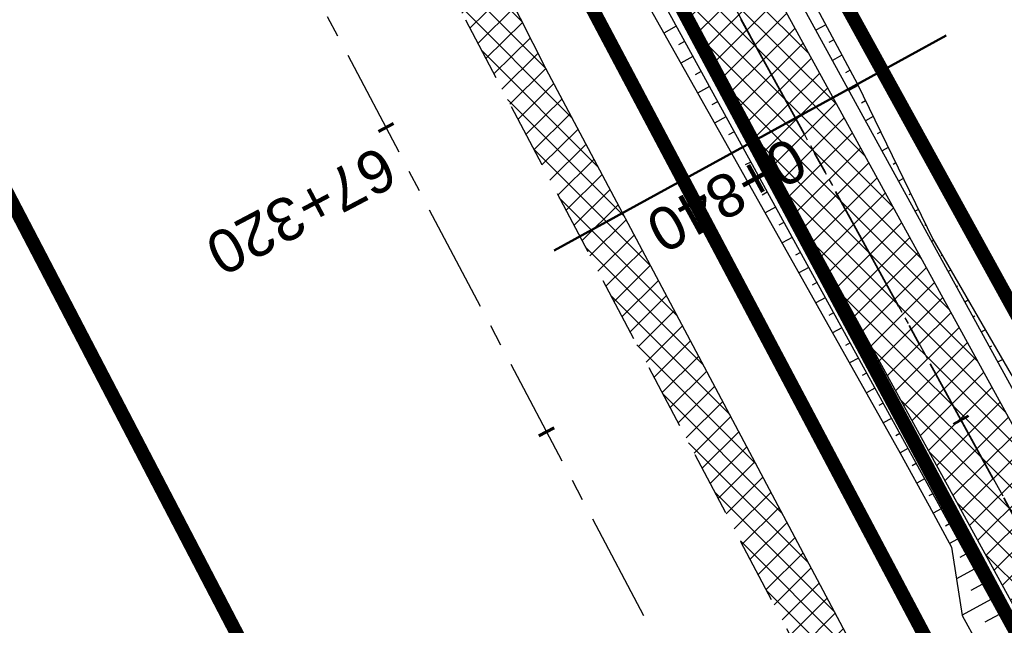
# Model space of a CAD drawing. Header units: metres. Extents: x 7529682 to 7533711, y 5721195 to 5727842.
# Tile 187 of 232: x 7530087 to 7530116, y 5727040 to 5727058. Entities that reach past the tile are written whole.
import ezdxf

# ---------------------------------------------------------------- set-up
doc = ezdxf.new("R2010")
doc.units = ezdxf.units.M
for name, pattern in [('817-dzialki-09-05-04$0$HIDDEN', [0.375, 0.25, -0.125]), ('ACAD_ISO05W100', [33, 24, -3, 0, -3, 0, -3]), ('CENTER', [50.800000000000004, 31.75, -6.35, 6.35, -6.35]), ('CENTER2', [28.575000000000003, 19.05, -3.175, 3.175, -3.175]), ('HIDDEN', [9.524999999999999, 6.35, -3.175])]:
    doc.linetypes.add(name, pattern=pattern)
for name, color, linetype in [('C-DROGI-SYTUACJA', 7, 'Continuous'), ('C-DROGI-SYTUACJA-ETYKIETY', 7, 'Continuous'), ('D-hatch-pobocza', 131, 'Continuous'), ('D-pobocza', 60, 'Continuous'), ('D-rowy', 160, 'Continuous'), ('D-skarpa', 2, 'Continuous'), ('D-skarpa-kreskowanie', 2, 'Continuous')]:
    doc.layers.add(name, color=color, linetype=linetype)
for name, color, linetype, lineweight, true_color in [('D-hatch-ciag-pieszo-rowerowy', 7, 'Continuous', 13, 0xff9f80), ('D-LR-etap-III', 7, '817-dzialki-09-05-04$0$HIDDEN', 50, 0x00008f), ('D-przekroje-pop', 7, 'Continuous', 50, 0x000099)]:
    doc.layers.add(name, color=color, linetype=linetype, lineweight=lineweight, true_color=true_color)
for name, color, linetype, lineweight in [('D-krawędzie', 3, 'Continuous', 30), ('D-obrzeża', 2, 'Continuous', 30), ('D-oś', 10, 'CENTER', 30), ('D-pas-drogowy', 7, 'ACAD_ISO05W100', 50)]:
    doc.layers.add(name, color=color, linetype=linetype, lineweight=lineweight)
doc.layers.add('poprzeczki', color=7, linetype='Continuous', true_color=0x0000c7)
doc.styles.get("Standard").update_dxf_attribs({"font": 'arial.ttf'})
pattern_1 = [(45, (0, 0), (-0.3367596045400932, 0.3367596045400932), []), (135, (0, 0), (-0.3367596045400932, -0.3367596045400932), [])]

# ---------------------------------------------------------------- blocks, each defined once
blk = doc.blocks.new('AeccTickLine')
at = {"color": 0, "linetype": 'ByBlock', "lineweight": -2}
blk.add_line((0, 1), (-3.673819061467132e-16, -1), dxfattribs=at)

msp = doc.modelspace()

# ---------------------------------------------------------------- hatches: boundary and pattern name
at = {"layer": 'D-hatch-ciag-pieszo-rowerowy'}
h = msp.add_hatch(dxfattribs=at)
h.set_pattern_fill('ANSI37', color=256, scale=0.15, style=0)
h.set_pattern_definition(pattern_1)
h.paths.add_polyline_path([(7530088.752647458, 5727093.000170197), (7530087.680093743, 5727092.356354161), (7530094.839831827, 5727079.30280542), (7530096.380116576, 5727079.093859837)])
h.paths.add_polyline_path([(7530089.894115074, 5727093.518343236), (7530089.827897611, 5727093.645604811), (7530088.754170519, 5727093.001084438), (7530088.791572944, 5727092.929201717), (7530096.380116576, 5727079.093859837), (7530097.920401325, 5727078.884914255)])
h.paths.add_polyline_path([(7530098.187554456, 5727075.798560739), (7530096.65747977, 5727075.988891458), (7530118.344271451, 5727036.449792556), (7530121.363431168, 5727030.8519834), (7530122.461322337, 5727031.449610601), (7530119.442360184, 5727037.047053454)])
h.paths.add_polyline_path([(7530099.717629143, 5727075.608230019), (7530098.187554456, 5727075.798560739), (7530119.442360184, 5727037.047053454), (7530122.461322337, 5727031.449610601), (7530123.559213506, 5727032.047237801), (7530120.540448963, 5727037.644314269)])
at = {"layer": 'D-hatch-pobocza'}
h = msp.add_hatch(dxfattribs=at)
h.set_pattern_fill('ANSI37', color=256, scale=0.15, style=0)
h.set_pattern_definition(pattern_1)
h.paths.add_polyline_path([(7530159.28, 5726948.82), (7530146.429999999, 5726973.35), (7530133.179999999, 5726997.96), (7530120.769999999, 5727021.75), (7530102.37, 5727056.4), (7530093.404664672, 5727074.093035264), (7530092.053597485, 5727072.892086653), (7530098.687472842, 5727060.36179238), (7530131.997785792, 5726997.210008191), (7530163.821737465, 5726937.096607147), (7530204.081352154, 5726861.012519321), (7530207.770984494, 5726854.046852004), (7530209.4, 5726853.58), (7530209.844131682, 5726853.621519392), (7530193.42, 5726884.56), (7530185.309999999, 5726899.91), (7530173.059999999, 5726923.22)])

# ---------------------------------------------------------------- linework, layer by layer
at = {"layer": 'C-DROGI-SYTUACJA', "color": 10, "linetype": 'CENTER2', "lineweight": 35, "ltscale": 0.2}
msp.add_lwpolyline([(7529994.784814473, 5727271.452278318), (7530014.918624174, 5727233.117987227), (7530030.611190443, 5727203.571422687), (7530048.95165067, 5727168.884096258), (7530066.58439081, 5727135.608591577), (7530088.791572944, 5727092.929201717), (7530119.442360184, 5727037.047053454), (7530133.979593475, 5727010.093640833), (7530160.01702296, 5726961.449550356), (7530183.786607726, 5726917.332915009), (7530204.666096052, 5726877.528243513), (7530227.908566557, 5726832.904262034), (7530259.102442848, 5726774.825526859, 0.06358496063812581), (7530264.988877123, 5726766.578101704), (7530268.469625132, 5726762.818326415, -0.06508397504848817), (7530272.968742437, 5726756.474687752), (7530281.4242284, 5726740.503672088, -0.06508397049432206), (7530284.141528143, 5726733.216691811), (7530284.890711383, 5726729.972348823, 0.06446268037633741), (7530289.361782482, 5726717.936811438), (7530322.483990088, 5726654.998261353), (7530339.922145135, 5726621.886334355)], format="xyb", dxfattribs=at)
at = {"layer": 'D-krawędzie', "linetype": 'HIDDEN', "ltscale": 0.3}
msp.add_lwpolyline([(7529971.475882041, 5727300.786382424), (7530006.701701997, 5727234.141132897), (7530044.198460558, 5727163.133456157), (7530082.890091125, 5727090.20043586), (7530098.687472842, 5727060.36179238), (7530131.997785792, 5726997.210008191), (7530163.821737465, 5726937.096607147), (7530204.081352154, 5726861.012519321), (7530247.819962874, 5726778.438272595), (7530252.219999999, 5726770.26), (7530259.735272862, 5726756.89951491), (7530263.781713, 5726749.286762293), (7530270.196482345, 5726737.095956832), (7530272.433334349, 5726732.818899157), (7530276.00888925, 5726725.597700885), (7530279.7, 5726718.02), (7530284.501430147, 5726708.939695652), (7530291.375516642, 5726695.939652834), (7530296.045865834, 5726687.107244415), (7530304.46414878, 5726671.186868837), (7530316.603827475, 5726648.181421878)], dxfattribs=at)
at = {"layer": 'D-LR-etap-III', "ltscale": 10, "flags": 128}
msp.add_lwpolyline([(7531750.474471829, 5723895.103125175, 0.4, 0.4, 0), (7531750.505, 5723895.13, 0.4, 0.4, 0), (7531682.71, 5724022.92, 0.4, 0.4, 0), (7531619.177023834, 5724147.203692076, 0.4, 0.4, 0), (7531592.308960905, 5724198.48863389, 0.4, 0.4, 0), (7531553.263875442, 5724272.918564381, 0.4, 0.4, 0), (7531504.019999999, 5724366.79, 0.4, 0.4, 0), (7531482.09, 5724407.62, 0.4, 0.4, 0), (7531412.350402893, 5724541.182759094, 0.4, 0.4, 0), (7531388.463669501, 5724586.929768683, 0.4, 0.4, 0), (7531345.12, 5724669.94, 0.4, 0.4, 0), (7531127.66, 5725081.67, 0.4, 0.4, 0), (7531059.253139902, 5725211.040795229, 0.4, 0.4, 0), (7531008.007244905, 5725307.953830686, 0.4, 0.4, 0), (7530964.181635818, 5725390.835555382, 0.4, 0.4, 0), (7530914.557354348, 5725484.683561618, 0.4, 0.4, 0), (7530865.243241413, 5725577.493975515, 0.4, 0.4, 0), (7530840.085257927, 5725624.058651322, 0.4, 0.4, 0), (7530802.559525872, 5725694.924584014, 0.4, 0.4, 0), (7530755.54, 5725787.51, 0.4, 0.4, 0), (7530708.717810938, 5725876.303221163, 0.4, 0.4, 0), (7530695.12, 5725902.09, 0.4, 0.4, 0), (7530642.91397006, 5726001.07839487, 0.4, 0.4, 0), (7530634.934723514, 5726016.146615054, 0.4, 0.4, 0), (7530610.820000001, 5726061.929999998, 0.4, 0.4, 0), (7530610.820000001, 5726061.929999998, 0.4, 0.4, 0), (7530607.21, 5726063.51, 0.4, 0.4, 0), (7530597.42, 5726080.68, 0.4, 0.4, 0), (7530591.16, 5726088.44, 0.4, 0.4, 0), (7530581.28, 5726107.21, 0.4, 0.4, 0), (7530571.29, 5726130.56, 0.4, 0.4, 0), (7530549.554994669, 5726171.527317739, 0.4, 0.4, 0), (7530531.014309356, 5726206.473807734, 0.4, 0.4, 0), (7530516.461208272, 5726236.016618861, 0.4, 0.4, 0), (7530500.798929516, 5726266.141265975, 0.4, 0.4, 0), (7530491.349999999, 5726283.94, 0.4, 0.4, 0), (7530482.4, 5726303.41, 0.4, 0.4, 0), (7530482.4, 5726303.41, 0.4, 0.4, 0), (7530450.41, 5726357.28, 0.4, 0.4, 0), (7530397.759396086, 5726458.499907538, 0.4, 0.4, 0), (7530334.707815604, 5726583.664702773, 0.4, 0.4, 0), (7530303.939274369, 5726645.167943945, 0.4, 0.4, 0), (7530300.509779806, 5726651.777515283, 0.4, 0.4, 0), (7530289.213532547, 5726671.966724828, 0.4, 0.4, 0), (7530281.54, 5726685.57, 0.4, 0.4, 0), (7530261.37085633, 5726724.163374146, 0.4, 0.4, 0), (7530254.03, 5726738.21, 0.4, 0.4, 0), (7530197.219999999, 5726845.06, 0.4, 0.4, 0), (7530194.71, 5726849.15, 0.4, 0.4, 0), (7530195.92, 5726850.75, 0.4, 0.4, 0), (7530170.546669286, 5726892.961489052, 0.4, 0.4, 0), (7530143.174718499, 5726945.065838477, 0.4, 0.4, 0), (7530105.059999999, 5727018.32, 0.4, 0.4, 0), (7530100.059999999, 5727027.16, 0.4, 0.4, 0), (7530062.318670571, 5727099.625398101, 0.4, 0.4, 0), (7530015.378537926, 5727189.420463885, 0.4, 0.4, 0), (7529983.207960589, 5727250.206596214, 0.4, 0.4, 0), (7529953.284293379, 5727306.74720398, 0.4, 0.4, 0), (7529900.67053443, 5727406.15903814, 0.4, 0.4, 0), (7529890.630239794, 5727425.131178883, 0.4, 0.4, 0), (7529875.155383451, 5727454.426350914, 0.4, 0.4, 0), (7529857.560096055, 5727487.787346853, 0.4, 0.4, 0), (7529835.194401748, 5727530.19312405, 0.4, 0.4, 0), (7529811.740544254, 5727574.662079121, 0.4, 0.4, 0), (7529792.101859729, 5727611.922638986, 0.4, 0.4, 0), (7529768.066117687, 5727657.469613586, 0.4, 0.4, 0), (7529755.210566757, 5727682.131373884, 0.4, 0.4, 0), (7529753.309999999, 5727681.13, 0.4, 0.4, 0), (7529739.21, 5727707.77, 0.4, 0.4, 0), (7529735.394745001, 5727711.251990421, 0.4, 0.4, 0), (7529725.42, 5727730.2, 0.4, 0.4, 0), (7529723.55, 5727729.88, 0.4, 0.4, 0), (7529695.566668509, 5727782.932080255, 0.4, 0.4, 0), (7529717.67971874, 5727794.024357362, 0.4, 0.4, 0), (7529736.274870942, 5727758.647400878, 0.4, 0.4, 0), (7529736.274870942, 5727758.647400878, 0.4, 0.4, 0), (7529744.511003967, 5727750.406106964, 0.4, 0.4, 0), (7529744.511003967, 5727750.406106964, 0.4, 0.4, 0), (7529750.282568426, 5727738.549848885, 0.4, 0.4, 0), (7529777.108510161, 5727687.569424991, 0.4, 0.4, 0), (7529796.51537536, 5727651.329932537, 0.4, 0.4, 0), (7529814.937945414, 5727616.793170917, 0.4, 0.4, 0), (7529839.006722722, 5727572.303976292, 0.4, 0.4, 0), (7529860.617626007, 5727532.509108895, 0.4, 0.4, 0), (7529882.348967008, 5727491.504261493, 0.4, 0.4, 0), (7529904.865139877, 5727449.096370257, 0.4, 0.4, 0), (7529920.747384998, 5727418.884773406, 0.4, 0.4, 0), (7529946.676504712, 5727368.547487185, 0.4, 0.4, 0), (7529972.024701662, 5727320.573310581, 0.4, 0.4, 0), (7529987.740014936, 5727290.153392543, 0.4, 0.4, 0), (7529996.497385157, 5727273.661630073, 0.4, 0.4, 0), (7530017.541471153, 5727234.202689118, 0.4, 0.4, 0), (7530033.053657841, 5727204.864166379, 0.4, 0.4, 0), (7530051.622983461, 5727170.222745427, 0.4, 0.4, 0), (7530069.276612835, 5727137.015751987, 0.4, 0.4, 0), (7530089.385386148, 5727097.533639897, 0.4, 0.4, 0), (7530109.712512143, 5727060.746615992, 0.4, 0.4, 0), (7530136.769722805, 5727011.640131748, 0.4, 0.4, 0), (7530162.446686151, 5726962.743777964, 0.4, 0.4, 0), (7530187.674104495, 5726916.992101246, 0.4, 0.4, 0), (7530207.820739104, 5726879.335323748, 0.4, 0.4, 0), (7530230.625609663, 5726834.518686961, 0.4, 0.4, 0), (7530262.288093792, 5726776.61832811, 0.4, 0.4, 0), (7530277.509672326, 5726760.213143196, 0.4, 0.4, 0), (7530286.036865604, 5726744.106684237, 0.4, 0.4, 0), (7530288.097472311, 5726735.884066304, 0.4, 0.4, 0), (7530290.393870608, 5726725.046963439, 0.4, 0.4, 0), (7530296.17664807, 5726713.582980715, 0.4, 0.4, 0), (7530302.726195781, 5726701.18226779, 0.4, 0.4, 0), (7530325.685047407, 5726657.466383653, 0.4, 0.4, 0), (7530343.243978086, 5726623.648592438, 0.4, 0.4, 0), (7530360.229820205, 5726591.746871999, 0.4, 0.4, 0), (7530383.20855044, 5726548.059469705, 0.4, 0.4, 0), (7530406.017875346, 5726503.605514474, 0.4, 0.4, 0), (7530427.464919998, 5726462.620289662, 0.4, 0.4, 0), (7530447.9278544, 5726424.388014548, 0.4, 0.4, 0), (7530471.126878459, 5726379.920667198, 0.4, 0.4, 0), (7530490.501003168, 5726343.033350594, 0.4, 0.4, 0), (7530509.499458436, 5726306.733076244, 0.4, 0.4, 0), (7530529.890269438, 5726267.244072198, 0.4, 0.4, 0), (7530543.852446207, 5726238.990319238, 0.4, 0.4, 0), (7530554.808897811, 5726218.943990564, 0.4, 0.4, 0), (7530559.027108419, 5726212.223286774, 0.4, 0.4, 0), (7530563.060988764, 5726206.409670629, 0.4, 0.4, 0), (7530566.93354971, 5726200.463543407, 0.4, 0.4, 0), (7530569.771022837, 5726194.901501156, 0.4, 0.4, 0), (7530571.47319415, 5726191.282350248, 0.4, 0.4, 0), (7530572.839142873, 5726188.024533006, 0.4, 0.4, 0), (7530575.295071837, 5726182.034664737, 0.4, 0.4, 0), (7530579.736851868, 5726173.306070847, 0.4, 0.4, 0), (7530583.3, 5726167.41, 0.4, 0.4, 0), (7530593.4, 5726163.33, 0.4, 0.4, 0), (7530598.618375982, 5726155.264489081, 0.4, 0.4, 0), (7530608.258304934, 5726140.497132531, 0.4, 0.4, 0), (7530603.269999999, 5726136.83, 0.4, 0.4, 0), (7530606.53, 5726131.84, 0.4, 0.4, 0), (7530604.239057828, 5726124.21679044, 0.4, 0.4, 0), (7530605.847136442, 5726121.630127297, 0.4, 0.4, 0), (7530608.971611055, 5726116.164124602, 0.4, 0.4, 0), (7530618.114293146, 5726097.791111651, 0.4, 0.4, 0), (7530651.213125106, 5726034.959524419, 0.4, 0.4, 0), (7530670.243741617, 5725998.61095082, 0.4, 0.4, 0), (7530698.075474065, 5725945.952624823, 0.4, 0.4, 0), (7530716.505955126, 5725911.3051464, 0.4, 0.4, 0), (7530735.223454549, 5725875.667401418, 0.4, 0.4, 0), (7530752.504235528, 5725842.154920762, 0.4, 0.4, 0), (7530778.310652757, 5725793.501254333, 0.4, 0.4, 0), (7530797.499961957, 5725756.381811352, 0.4, 0.4, 0), (7530812.518974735, 5725728.28874362, 0.4, 0.4, 0), (7530820.039295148, 5725713.160404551, 0.4, 0.4, 0), (7530822.422446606, 5725710.193574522, 0.4, 0.4, 0), (7530833.154893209, 5725688.800634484, 0.4, 0.4, 0), (7530849.629354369, 5725656.158601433, 0.4, 0.4, 0), (7530867.98290276, 5725621.963939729, 0.4, 0.4, 0), (7530872.629809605, 5725612.88760475, 0.4, 0.4, 0), (7530880.354488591, 5725597.594500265, 0.4, 0.4, 0), (7530883.839446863, 5725593.389159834, 0.4, 0.4, 0), (7530891.782113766, 5725587.763349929, 0.4, 0.4, 0), (7530895.038670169, 5725584.280746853, 0.4, 0.4, 0), (7530897.033644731, 5725580.941110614, 0.4, 0.4, 0), (7530900.951646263, 5725579.945856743, 0.4, 0.4, 0), (7530904.80970798, 5725571.977328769, 0.4, 0.4, 0), (7530903.682362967, 5725568.566434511, 0.4, 0.4, 0), (7530908.900614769, 5725558.844845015, 0.4, 0.4, 0), (7530910.252030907, 5725545.671606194, 0.4, 0.4, 0), (7530912.872986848, 5725538.645543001, 0.4, 0.4, 0), (7530945.278171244, 5725478.464284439, 0.4, 0.4, 0), (7530959.692318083, 5725450.24628822, 0.4, 0.4, 0), (7531002.82670893, 5725368.192370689, 0.4, 0.4, 0), (7531044.703532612, 5725290.314293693, 0.4, 0.4, 0), (7531064.098839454, 5725253.212562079, 0.4, 0.4, 0), (7531083.010253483, 5725216.677517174, 0.4, 0.4, 0), (7531113.013137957, 5725158.465613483, 0.4, 0.4, 0), (7531137.364304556, 5725113.07076138, 0.4, 0.4, 0), (7531150.830830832, 5725086.711759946, 0.4, 0.4, 0), (7531159.745663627, 5725076.640848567, 0.4, 0.4, 0), (7531166.309999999, 5725074.58, 0.4, 0.4, 0), (7531172.29, 5725062.58, 0.4, 0.4, 0), (7531170.589828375, 5725055.605912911, 0.4, 0.4, 0), (7531173.732823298, 5725044.080706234, 0.4, 0.4, 0), (7531215.342008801, 5724964.859648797, 0.4, 0.4, 0), (7531238.054496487, 5724921.684649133, 0.4, 0.4, 0), (7531262.389821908, 5724875.282876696, 0.4, 0.4, 0), (7531295.587160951, 5724811.265731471, 0.4, 0.4, 0), (7531348.487908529, 5724712.362812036, 0.4, 0.4, 0), (7531363.740817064, 5724682.68394264, 0.4, 0.4, 0), (7531366.986905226, 5724675.865317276, 0.4, 0.4, 0), (7531382.541261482, 5724646.110625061, 0.4, 0.4, 0), (7531401.299165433, 5724610.874551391, 0.4, 0.4, 0), (7531428.964837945, 5724558.862274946, 0.4, 0.4, 0), (7531449.111202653, 5724520.397801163, 0.4, 0.4, 0), (7531477.292992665, 5724465.831467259, 0.4, 0.4, 0), (7531500.996290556, 5724421.112506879, 0.4, 0.4, 0), (7531512.121834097, 5724400.549045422, 0.4, 0.4, 0), (7531513.78163794, 5724396.757451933, 0.4, 0.4, 0), (7531526.32, 5724379.39, 0.4, 0.4, 0), (7531566.783642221, 5724302.73628205, 0.4, 0.4, 0), (7531578.579156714, 5724282.774819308, 0.4, 0.4, 0), (7531584.232619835, 5724273.111246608, 0.4, 0.4, 0), (7531590.109283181, 5724263.508189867, 0.4, 0.4, 0), (7531593.027899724, 5724258.771479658, 0.4, 0.4, 0), (7531595.711841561, 5724254.226824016, 0.4, 0.4, 0), (7531601.659976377, 5724243.898197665, 0.4, 0.4, 0), (7531606.097733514, 5724235.986407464, 0.4, 0.4, 0), (7531609.382207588, 5724230.799061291, 0.4, 0.4, 0), (7531611.580260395, 5724227.671180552, 0.4, 0.4, 0), (7531612.707802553, 5724225.86410867, 0.4, 0.4, 0), (7531618.665224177, 5724214.480919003, 0.4, 0.4, 0), (7531619.885522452, 5724212.333950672, 0.4, 0.4, 0), (7531620.931818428, 5724210.787064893, 0.4, 0.4, 0), (7531623.518605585, 5724207.111542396, 0.4, 0.4, 0), (7531626.143926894, 5724203.61306897, 0.4, 0.4, 0), (7531632.022984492, 5724196.485954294, 0.4, 0.4, 0), (7531653.949089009, 5724152.617641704, 0.4, 0.4, 0), (7531656.750690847, 5724143.103797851, 0.4, 0.4, 0), (7531659.61440691, 5724133.254504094, 0.4, 0.4, 0), (7531661.627147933, 5724128.646047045, 0.4, 0.4, 0.01093811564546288), (7531674.314987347, 5724101.43546424, 0.4, 0.4, 0), (7531685.137626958, 5724081.408252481, 0.4, 0.4, 0), (7531692.159945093, 5724066.277333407, 0.4, 0.4, 0), (7531699.662164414, 5724051.388120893, 0.4, 0.4, 0), (7531704.480624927, 5724040.808561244, 0.4, 0.4, 0), (7531704.480624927, 5724040.808561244, 0.4, 0.4, 0), (7531704.401251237, 5724037.368913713, 0.4, 0.4, 0), (7531720.383609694, 5724003.441317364, 0.4, 0.4, 0), (7531728.79890528, 5723986.206298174, 0.4, 0.4, 0), (7531733.237926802, 5723977.192631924, 0.4, 0.4, 0), (7531736.750027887, 5723969.505210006, 0.4, 0.4, 0), (7531737.336143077, 5723968.518916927, 0.4, 0.4, 0), (7531738.285051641, 5723967.699360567, 0.4, 0.4, 0), (7531742.180915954, 5723962.346428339, 0.4, 0.4, 0), (7531744.286141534, 5723958.615526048, 0.4, 0.4, 0), (7531755.393260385, 5723944.192617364, 0.4, 0.4, 0), (7531758.69, 5723936.76, 0.4, 0.4, 0), (7531780.08, 5723929.25, 0.4, 0.4, 0), (7531792.611989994, 5723906.337708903, 0.4, 0.4, 0), (7531792.611989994, 5723906.337708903, 0.4, 0.4, 0), (7531756.962094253, 5723883.055323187, 0.4, 0.4, 0), (7531750.46, 5723895.130000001, 0.4, 0.4, 0), (7531750.46, 5723895.130000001, 0, 0, 0)], format="xyseb", dxfattribs=at)
at = {"layer": 'D-obrzeża'}
for points in [[(7530255.070830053, 5726779.690066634), (7530226.803596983, 5726832.319792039), (7530203.558300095, 5726876.949199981), (7530182.682878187, 5726916.746119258), (7530158.915773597, 5726960.858151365), (7530132.878471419, 5727009.502004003), (7530118.344271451, 5727036.449792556), (7530087.649834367, 5727092.411522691), (7530086.699342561, 5727094.242115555), (7530065.47768309, 5727135.027454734), (7530047.847139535, 5727168.298814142), (7530029.506689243, 5727202.986120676), (7530013.813315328, 5727232.534205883), (7529993.681375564, 5727270.864936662)], [(7530217.688691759, 5726855.231672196), (7530205.773892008, 5726878.107287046), (7530184.890337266, 5726917.919710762), (7530161.118272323, 5726962.040949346), (7530135.080715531, 5727010.685277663), (7530120.540448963, 5727037.644314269), (7530099.717629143, 5727075.608230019)]]:
    msp.add_lwpolyline(points, dxfattribs=at)
at = {"layer": 'D-oś', "ltscale": 0.1}
msp.add_lwpolyline([(7530313.508365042, 5726646.547986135), (7530301.370075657, 5726669.550802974), (7530292.95179271, 5726685.471178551), (7530288.281443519, 5726694.303586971), (7530281.407357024, 5726707.303629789), (7530276.578826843, 5726716.435184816), (7530272.867295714, 5726724.054807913), (7530269.313944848, 5726731.231162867), (7530267.097066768, 5726735.470028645), (7530260.687746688, 5726747.650478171), (7530256.664309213, 5726755.219954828), (7530249.153360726, 5726768.572752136), (7530244.732367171, 5726776.789976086), (7530200.987754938, 5726859.375553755), (7530160.728462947, 5726935.45903188), (7530128.903273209, 5726995.57477155), (7530095.592978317, 5727058.726521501), (7530079.798237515, 5727088.5601794), (7530041.105041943, 5727161.496149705), (7530003.607351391, 5727232.505591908), (7529968.380651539, 5727299.152506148)], dxfattribs=at)
at = {"layer": 'D-oś', "ltscale": 0.03}
msp.add_lwpolyline([(7529994.784814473, 5727271.452278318), (7530014.918624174, 5727233.117987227), (7530030.611190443, 5727203.571422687), (7530048.95165067, 5727168.884096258), (7530066.58439081, 5727135.608591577), (7530088.791572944, 5727092.929201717), (7530119.442360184, 5727037.047053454), (7530133.979593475, 5727010.093640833), (7530160.01702296, 5726961.449550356), (7530183.786607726, 5726917.332915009), (7530204.666096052, 5726877.528243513), (7530227.908566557, 5726832.904262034), (7530259.102442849, 5726774.825526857, 0.06358496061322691), (7530264.988877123, 5726766.578101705), (7530268.469625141, 5726762.818326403, -0.06508397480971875), (7530272.968742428, 5726756.474687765), (7530281.424228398, 5726740.503672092, -0.06508397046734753), (7530284.141528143, 5726733.216691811), (7530284.890711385, 5726729.972348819, 0.06446268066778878), (7530289.361782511, 5726717.936811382), (7530322.48423269, 5726654.997800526)], format="xyb", dxfattribs=at)
at = {"layer": 'D-pas-drogowy', "ltscale": 0.2, "flags": 128}
msp.add_lwpolyline([(7531633.018560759, 5724182.834272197, 0.4, 0.4, 0), (7531617.558899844, 5724211.608162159, 0.4, 0.4, 0), (7531566.783642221, 5724302.73628205, 0.4, 0.4, 0), (7531538.419082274, 5724356.469679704, 0.4, 0.4, 0), (7531526.32, 5724379.39, 0.4, 0.4, 0), (7531516.102085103, 5724393.607319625, 0.4, 0.4, 0.001485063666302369), (7531513.78037409, 5724396.837773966, 0.4, 0.4, 0), (7531501.87, 5724413.41, 0.4, 0.4, 0), (7531474.926107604, 5724464.507896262, 0.4, 0.4, 0), (7531446.200436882, 5724518.992313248, 0.4, 0.4, 0), (7531424.962185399, 5724559.262257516, 0.4, 0.4, 0), (7531398.444460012, 5724609.565801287, 0.4, 0.4, 0), (7531379.647455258, 5724645.216004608, 0.4, 0.4, 0), (7531365.23, 5724672.56, 0.4, 0.4, 0), (7531341.305752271, 5724717.915356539, 0.4, 0.4, 0), (7531312.899996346, 5724771.788898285, 0.4, 0.4, 0), (7531292.590923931, 5724810.306502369, 0.4, 0.4, 0), (7531259.391619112, 5724873.271351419, 0.4, 0.4, 0), (7531233.740401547, 5724921.922582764, 0.4, 0.4, 0), (7531203.072738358, 5724980.092044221, 0.4, 0.4, 0), (7531173.471398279, 5725036.225177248, 0.4, 0.4, 0), (7531168.269999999, 5725046.09, 0.4, 0.4, 0), (7531172.29, 5725062.58, 0.4, 0.4, 0), (7531166.309999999, 5725074.58, 0.4, 0.4, 0), (7531150.32, 5725079.6, 0.4, 0.4, 0), (7531141.5, 5725096.43, 0.4, 0.4, 0), (7531109.311735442, 5725157.814415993, 0.4, 0.4, 0), (7531086.641300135, 5725201.047918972, 0.4, 0.4, 0), (7531059.198258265, 5725253.383662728, 0.4, 0.4, 0), (7531028.206828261, 5725312.48946212, 0.4, 0.4, 0), (7530999.104694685, 5725367.990143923, 0.4, 0.4, 0), (7530956.247527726, 5725449.724815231, 0.4, 0.4, 0), (7530924.397774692, 5725510.463768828, 0.4, 0.4, 0), (7530897.509999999, 5725561.74, 0.4, 0.4, 0), (7530894.46, 5725566.14, 0.4, 0.4, 0), (7530892.16, 5725570.49, 0.4, 0.4, 0), (7530869.362688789, 5725613.307018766, 0.4, 0.4, 0), (7530861.693971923, 5725627.704613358, 0.4, 0.4, 0), (7530852.74, 5725644.52, 0.4, 0.4, 0), (7530831.509999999, 5725684.2, 0.4, 0.4, 0), (7530811.13, 5725722.52, 0.4, 0.4, 0), (7530792.3476413, 5725757.940652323, 0.4, 0.4, 0), (7530768.03, 5725803.8, 0.4, 0.4, 0), (7530748.768542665, 5725840.178507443, 0.4, 0.4, 0), (7530727.7, 5725879.97, 0.4, 0.4, 0), (7530712.0981582, 5725909.54523909, 0.4, 0.4, 0), (7530693.644105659, 5725944.645156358, 0.4, 0.4, 0), (7530665.702224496, 5725997.538976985, 0.4, 0.4, 0), (7530641.759999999, 5726042.88, 0.4, 0.4, 0), (7530616.5, 5726091.48, 0.4, 0.4, 0), (7530604.628439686, 5726114.319880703, 0.4, 0.4, -0.007762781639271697), (7530602.5, 5726118.43, 0.4, 0.4, 0), (7530603.992037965, 5726123.394821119, 0.4, 0.4, 0), (7530606.53, 5726131.84, 0.4, 0.4, 0), (7530603.269999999, 5726136.83, 0.4, 0.4, 0), (7530593.775620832, 5726151.368713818, 0.4, 0.4, 0), (7530590.202637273, 5726156.84001263, 0.4, 0.4, 0), (7530583.3, 5726167.41, 0.4, 0.4, 0), (7530580.578343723, 5726170.427567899, 0.4, 0.4, 0), (7530575.849999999, 5726175.67, 0.4, 0.4, 0), (7530569.009999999, 5726186.66, 0.4, 0.4, 0), (7530562.555322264, 5726199.189409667, 0.4, 0.4, 0), (7530555.67, 5726211.39, 0.4, 0.4, 0), (7530548.29, 5726224.23, 0.4, 0.4, 0), (7530540.58, 5726237.71, 0.4, 0.4, 0), (7530532.679999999, 5726252.65, 0.4, 0.4, 0), (7530524.059999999, 5726269.35, 0.4, 0.4, 0), (7530502.82, 5726309.91, 0.4, 0.4, 0), (7530488.83, 5726336.63, 0.4, 0.4, 0), (7530466.03, 5726380.16, 0.4, 0.4, 0), (7530438.469999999, 5726432.77, 0.4, 0.4, 0), (7530424.53, 5726459.09, 0.4, 0.4, 0), (7530401.63, 5726502.97, 0.4, 0.4, 0), (7530383.38, 5726538.06, 0.4, 0.4, 0), (7530353.969999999, 5726593.52, 0.4, 0.4, 0), (7530338.469999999, 5726622.74, 0.4, 0.4, 0), (7530322.009999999, 5726653.88, 0.4, 0.4, 0), (7530297.54, 5726700.33, 0.4, 0.4, 0), (7530287.38, 5726719.6, 0.4, 0.4, 0), (7530285.94993921, 5726722.315508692, 0.4, 0.4, 0), (7530280.259999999, 5726733.12, 0.4, 0.4, 0), (7530266.73, 5726758.74, 0.4, 0.4, 0), (7530260.42, 5726770.47, 0.4, 0.4, 0), (7530253.25, 5726783.82, 0.4, 0.4, 0), (7530244.95, 5726799.33, 0.4, 0.4, 0), (7530239.389999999, 5726808.49, 0.4, 0.4, 0), (7530238.29, 5726807.9, 0.4, 0.4, 0), (7530218.11, 5726850.67, 0.4, 0.4, 0), (7530175.906646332, 5726928.168028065, 0.4, 0.4, 0), (7530096.679999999, 5727076.15, 0.4, 0.4, 0), (7530094.679999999, 5727079.89, 0.4, 0.4, 0), (7530064.59693469, 5727135.522637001, 0.4, 0.4, 0), (7530046.730970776, 5727168.8921561, 0.4, 0.4, 0), (7530025.803045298, 5727208.461374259, 0.4, 0.4, 0), (7530012.846501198, 5727232.979315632, 0.4, 0.4, 0), (7529994.15, 5727268.45, 0.4, 0.4, 0), (7529981.670868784, 5727291.93018666, 0.4, 0.4, 0), (7529949.889999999, 5727351.73, 0.4, 0.4, 0), (7529924.75, 5727399.03, 0.4, 0.4, 0), (7529915.515824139, 5727417.099754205, 0.4, 0.4, 0), (7529885.83, 5727475.19, 0.4, 0.4, 0), (7529862.559999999, 5727519.97, 0.4, 0.4, 0), (7529852.984923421, 5727538.191086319, 0.4, 0.4, 0), (7529836.513084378, 5727569.51130111, 0.4, 0.4, 0), (7529815.36890814, 5727609.140983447, 0.4, 0.4, 0), (7529792.795203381, 5727651.247499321, 0.4, 0.4, 0), (7529774.199114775, 5727685.858348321, 0.4, 0.4, 0), (7529746.966026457, 5727736.059440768, 0.4, 0.4, 0), (7529733.92, 5727757.62, 0.4, 0.4, 0), (7529708.607472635, 5727806.388536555, 0.4, 0.4, 0), (7529688.491967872, 5727796.344621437, 0.4, 0.4, 0), (7529723.55, 5727729.88, 0.4, 0.4, 0), (7529725.42, 5727730.2, 0.4, 0.4, 0), (7529735.38, 5727711.28, 0.4, 0.4, 0), (7529739.21, 5727707.77, 0.4, 0.4, 0), (7529753.309999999, 5727681.13, 0.4, 0.4, 0), (7529755.178396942, 5727682.114424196, 0.4, 0.4, 0), (7529792.101859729, 5727611.922638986, 0.4, 0.4, 0), (7529811.740544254, 5727574.662079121, 0.4, 0.4, 0), (7529835.194401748, 5727530.19312405, 0.4, 0.4, 0), (7529857.560096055, 5727487.787346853, 0.4, 0.4, 0), (7529875.155383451, 5727454.426350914, 0.4, 0.4, 0), (7529890.630239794, 5727425.131178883, 0.4, 0.4, 0), (7529900.67053443, 5727406.15903814, 0.4, 0.4, 0), (7529953.284293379, 5727306.74720398, 0.4, 0.4, 0), (7529983.207960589, 5727250.206596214, 0.4, 0.4, 0), (7530015.378537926, 5727189.420463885, 0.4, 0.4, 0), (7530062.318670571, 5727099.625398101, 0.4, 0.4, 0), (7530100.059999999, 5727027.16, 0.4, 0.4, 0), (7530105.059999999, 5727018.32, 0.4, 0.4, 0), (7530143.174718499, 5726945.065838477, 0.4, 0.4, 0), (7530170.546669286, 5726892.961489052, 0.4, 0.4, 0), (7530195.92, 5726850.75, 0.4, 0.4, 0), (7530194.71, 5726849.15, 0.4, 0.4, 0), (7530197.219999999, 5726845.06, 0.4, 0.4, 0), (7530254.03, 5726738.21, 0.4, 0.4, 0), (7530261.37085633, 5726724.163374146, 0.4, 0.4, 0), (7530281.54, 5726685.57, 0.4, 0.4, 0), (7530289.213532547, 5726671.966724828, 0.4, 0.4, 0), (7530300.509779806, 5726651.777515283, 0.4, 0.4, 0), (7530303.939274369, 5726645.167943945, 0.4, 0.4, 0), (7530334.707815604, 5726583.664702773, 0.4, 0.4, 0), (7530397.759396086, 5726458.499907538, 0.4, 0.4, 0), (7530450.41, 5726357.28, 0.4, 0.4, 0), (7530482.4, 5726303.41, 0.4, 0.4, 0), (7530483.687990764, 5726301.003383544, 0.4, 0.4, 0), (7530491.349999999, 5726283.94, 0.4, 0.4, 0), (7530512.67, 5726243.78, 0.4, 0.4, 0), (7530529.429999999, 5726209.46, 0.4, 0.4, 0), (7530571.29, 5726130.56, 0.4, 0.4, 0), (7530581.28, 5726107.21, 0.4, 0.4, 0), (7530591.16, 5726088.44, 0.4, 0.4, 0), (7530597.42, 5726080.68, 0.4, 0.4, 0), (7530607.21, 5726063.51, 0.4, 0.4, 0), (7530610.820000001, 5726061.929999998, 0.4, 0.4, 0), (7530634.934723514, 5726016.146615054, 0.4, 0.4, 0), (7530642.91397006, 5726001.07839487, 0.4, 0.4, 0), (7530695.12, 5725902.09, 0.4, 0.4, 0), (7530708.717810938, 5725876.303221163, 0.4, 0.4, 0), (7530755.54, 5725787.51, 0.4, 0.4, 0), (7530802.559525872, 5725694.924584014, 0.4, 0.4, 0), (7530840.085257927, 5725624.058651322, 0.4, 0.4, 0), (7530865.243241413, 5725577.493975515, 0.4, 0.4, 0), (7530914.557354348, 5725484.683561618, 0.4, 0.4, 0), (7530964.181635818, 5725390.835555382, 0.4, 0.4, 0), (7531008.007244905, 5725307.953830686, 0.4, 0.4, 0), (7531059.253139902, 5725211.040795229, 0.4, 0.4, 0), (7531127.66, 5725081.67, 0.4, 0.4, 0), (7531345.12, 5724669.94, 0.4, 0.4, 0), (7531388.463669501, 5724586.929768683, 0.4, 0.4, 0), (7531412.350402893, 5724541.182759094, 0.4, 0.4, 0), (7531482.09, 5724407.62, 0.4, 0.4, 0), (7531504.019999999, 5724366.79, 0.4, 0.4, 0), (7531519.374444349, 5724337.520497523, 0.4, 0.4, 0), (7531563.748815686, 5724252.931583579, 0.4, 0.4, 0), (7531602.175111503, 5724179.681224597, 0.4, 0.4, 0), (7531619.177023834, 5724147.203692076, 0.4, 0.4, 0), (7531625.038493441, 5724135.63500206, 0.4, 0.4, 0), (7531656.796442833, 5724073.31633882, 0.4, 0.4, 0), (7531675.12, 5724037.36, 0.4, 0.4, 0), (7531682.71, 5724022.92, 0.4, 0.4, 0), (7531705.565196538, 5723979.810545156, 0.4, 0.4, 0), (7531736.605941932, 5723921.261514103, 0.4, 0.4, 0), (7531750.46, 5723895.130000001, 0.4, 0.4, 0), (7531740.769999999, 5723886.56, 0.4, 0.4, 0), (7531732.86, 5723885, 0.4, 0.4, 0), (7531722.179999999, 5723887.77, 0.4, 0.4, 0), (7531729.87, 5723862.17, 0.4, 0.4, 0), (7531742.92, 5723861.93, 0.4, 0.4, 0), (7531763.71, 5723859.52, 0.4, 0.4, 0), (7531768.42, 5723854.12, 0.4, 0.4, 0), (7531787.42, 5723817.97, 0.4, 0.4, 0), (7531795.57, 5723809.82, 0.4, 0.4, 0), (7531816.346897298, 5723819.850397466, 0.4, 0.4, 0), (7531816.346897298, 5723819.850397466, 0.4, 0.4, 0), (7531805.059999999, 5723843.23, 0.4, 0.4, 0), (7531803.61, 5723886.23, 0.4, 0.4, 0), (7531803.61, 5723886.23, 0.4, 0.4, 0), (7531780.08, 5723929.25, 0.4, 0.4, 0), (7531758.69, 5723936.76, 0.4, 0.4, 0), (7531749.3590272, 5723946.412126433, 0.4, 0.4, 0), (7531742.71, 5723953.29, 0.4, 0.4, 0), (7531735.177368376, 5723967.877529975, 0.4, 0.4, 0), (7531722.37, 5723992.68, 0.4, 0.4, 0), (7531705.041669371, 5724030.885563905, 0.4, 0.4, 0), (7531699.469999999, 5724043.17, 0.4, 0.4, 0), (7531692.69, 5724058.11, 0.4, 0.4, 0), (7531679.672010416, 5724084.016803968, 0.4, 0.4, 0), (7531674.55, 5724094.21, 0.4, 0.4, 0), (7531666.633166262, 5724114.002855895, 0.4, 0.4, 0), (7531649, 5724153.82, 0.4, 0.4, 0), (7531641.49, 5724149.34, 0.4, 0.4, 0), (7531626.04, 5724179.34, 0.4, 0.4, 0), (7531633.03, 5724182.84, 0, 0, 0)], format="xyseb", dxfattribs=at)
at = {"layer": 'D-pobocza'}
for points in [[(7529998.605358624, 5727267.941621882), (7530016.466056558, 5727233.935281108), (7530032.157492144, 5727204.390845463), (7530050.498179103, 5727169.703089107), (7530068.133781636, 5727136.422183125), (7530090.335136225, 5727093.753992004), (7530120.979684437, 5727037.883218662), (7530135.521164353, 5727010.921932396), (7530161.558772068, 5726962.277508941), (7530185.331829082, 5726918.154429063), (7530206.217010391, 5726878.338904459), (7530218.181818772, 5726855.367276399)], [(7529995.799622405, 5727265.75654029), (7530013.37119179, 5727232.300693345), (7530029.06488876, 5727202.751999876), (7530047.405122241, 5727168.065103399), (7530065.034999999, 5727134.795000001), (7530087.248009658, 5727092.104411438), (7530117.905035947, 5727036.210888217), (7530132.438022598, 5727009.265349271), (7530158.475273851, 5726960.621591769), (7530182.241386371, 5726916.511400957), (7530203.115181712, 5726876.717582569), (7530214.729929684, 5726854.418046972)], [(7530209.844131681, 5726853.621519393), (7530193.42, 5726884.56), (7530185.309999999, 5726899.91), (7530173.059999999, 5726923.22), (7530159.28, 5726948.82), (7530146.429999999, 5726973.35), (7530133.179999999, 5726997.96), (7530120.769999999, 5727021.75), (7530102.37, 5727056.4), (7530093.404664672, 5727074.093035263)]]:
    msp.add_lwpolyline(points, dxfattribs=at)
at = {"layer": 'D-przekroje-pop', "extrusion": (0.4809018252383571, -0.8767744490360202, 0), "elevation": -1400092.009238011}
msp.add_lwpolyline([(9356363.894386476, 0), (9356358.894386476, 0), (9356350.894386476, 0)], dxfattribs=at)
at = {"layer": 'D-rowy', "linetype": 'HIDDEN', "ltscale": 0.1, "const_width": 0.4, "flags": 128}
msp.add_lwpolyline([(7530210.965394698, 5726857.16211251), (7530158.808792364, 5726954.519938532), (7530122.464669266, 5727022.753138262), (7530095.922217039, 5727072.858853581), (7530086.314342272, 5727091.113489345), (7530063.160349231, 5727134.708802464), (7530033.596430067, 5727190.758948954), (7530021.340025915, 5727213.675792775), (7530002.618519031, 5727249.035669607), (7529995.395546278, 5727262.502730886), (7529988.788851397, 5727275.205991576), (7529976.334113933, 5727299.005978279), (7529958.125259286, 5727333.487695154), (7529939.362448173, 5727369.129441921), (7529923.146313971, 5727399.734195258), (7529918.218542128, 5727408.984561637), (7529909.126483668, 5727427.527341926), (7529905.375875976, 5727434.673095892), (7529896.191914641, 5727451.151510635), (7529887.55708824, 5727467.230740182), (7529877.124171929, 5727486.656759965), (7529866.165565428, 5727506.778058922), (7529855.760289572, 5727526.176090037), (7529840.706671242, 5727554.897669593), (7529824.517708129, 5727585.588223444), (7529810.515313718, 5727612.292486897), (7529795.682036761, 5727640.076805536), (7529780.37897635, 5727668.689653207), (7529772.315107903, 5727684.077842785), (7529762.635420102, 5727702.446986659), (7529747.00719319, 5727732.117330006), (7529740.675640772, 5727744.953535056)], dxfattribs=at)
at = {"layer": 'D-skarpa', "linetype": 'Continuous'}
msp.add_lwpolyline([(7530079.208245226, 5727116.349122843), (7530080.55193706, 5727113.106798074, 0.00737706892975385), (7530085.042047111, 5727104.17375525), (7530087.346510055, 5727099.736473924), (7530089.718480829, 5727095.334318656), (7530089.718480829, 5727095.334318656), (7530091.003131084, 5727092.618945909), (7530094.409411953, 5727086.55055147), (7530096.835297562, 5727082.178404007), (7530099.275096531, 5727077.81388788), (7530100.399074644, 5727075.602977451), (7530101.680698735, 5727073.430615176), (7530102.527255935, 5727071.777418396), (7530102.527255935, 5727071.777418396), (7530102.527255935, 5727071.777418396), (7530106.412363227, 5727064.620442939), (7530109.06263403, 5727060.371368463), (7530111.414194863, 5727055.95845462), (7530113.60639384, 5727051.458132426), (7530115.87842795, 5727047.524101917), (7530116.119554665, 5727047.133854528), (7530116.992877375, 5727045.616011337), (7530117.661203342, 5727044.430109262), (7530121.282498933, 5727038.056350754)], format="xyb", dxfattribs=at)
msp.add_lwpolyline([(7530095.987166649, 5727076.010491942), (7530097.116786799, 5727073.802676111), (7530097.112566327, 5727070.925041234), (7530097.95970645, 5727069.272164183), (7530098.995108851, 5727067.320717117), (7530099.441407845, 5727066.49966608), (7530102.932428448, 5727062.711734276), (7530105.303135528, 5727058.309321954), (7530107.75602275, 5727053.951984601), (7530112.433283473, 5727045.634475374), (7530112.657253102, 5727045.234817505), (7530113.502303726, 5727043.701467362), (7530114.147363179, 5727042.502803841), (7530114.458623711, 5727040.520129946), (7530117.069483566, 5727035.745554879)], dxfattribs=at)
at = {"layer": 'D-skarpa-kreskowanie', "linetype": 'Continuous'}
for p, q in [((7530110.49299448, 5727057.68716938, 108.1540788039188), (7530110.204277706, 5727057.528811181, 107.9345383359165)), ((7530106.149827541, 5727057.642843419, 107.8196308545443), (7530105.789556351, 5727057.445238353, 107.5456803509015)), ((7530106.390278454, 5727057.204456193, 107.8159493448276), (7530106.212561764, 5727057.106980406, 107.6808134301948)), ((7530110.728150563, 5727057.245877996, 108.14637110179), (7530110.586439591, 5727057.168150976, 108.0386139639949)), ((7530106.630729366, 5727056.766068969, 107.8122678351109), (7530106.280133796, 5727056.573770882, 107.5456746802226)), ((7530110.963306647, 5727056.804586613, 108.1386633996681), (7530110.685179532, 5727056.652036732, 107.9271753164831)), ((7530106.871180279, 5727056.327681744, 107.8085863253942), (7530106.698301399, 5727056.232859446, 107.6771290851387)), ((7530111.19846273, 5727056.363295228, 108.1309556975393), (7530111.062046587, 5727056.288472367, 108.0272247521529)), ((7530107.111631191, 5727055.88929452, 107.8049048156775), (7530106.77071124, 5727055.702303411, 107.5456690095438)), ((7530111.432302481, 5727055.921281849, 108.1222470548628), (7530111.166081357, 5727055.775262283, 107.9198122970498)), ((7530107.352082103, 5727055.450907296, 107.8012233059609), (7530107.184041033, 5727055.358738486, 107.6734447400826)), ((7530111.651522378, 5727055.47124963, 108.1024214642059), (7530111.529027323, 5727055.404062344, 108.0092761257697)), ((7530107.592533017, 5727055.012520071, 107.7975417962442), (7530107.261288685, 5727054.83083594, 107.545663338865)), ((7530111.870742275, 5727055.02121741, 108.0825958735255), (7530111.646983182, 5727054.898487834, 107.9124492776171)), ((7530107.832983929, 5727054.574132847, 107.7938602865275), (7530107.669780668, 5727054.484617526, 107.6697603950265)), ((7530112.089962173, 5727054.571185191, 108.0627702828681), (7530111.988698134, 5727054.515642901, 107.9857690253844)), ((7530108.073434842, 5727054.135745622, 107.7901787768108), (7530107.751866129, 5727053.95936847, 107.5456576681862)), ((7530112.309182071, 5727054.121152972, 108.0429446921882), (7530112.127885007, 5727054.021713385, 107.9050862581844)), ((7530108.313885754, 5727053.697358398, 107.7864972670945), (7530108.155423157, 5727053.610443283, 107.6660021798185)), ((7530112.528401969, 5727053.671120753, 108.0231191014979), (7530112.448368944, 5727053.627223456, 107.962261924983)), ((7530108.554336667, 5727053.258971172, 107.7828157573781), (7530108.24205164, 5727053.087686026, 107.5453539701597)), ((7530112.747621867, 5727053.221088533, 108.0032935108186), (7530112.608786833, 5727053.144938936, 107.8977232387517)), ((7530108.794787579, 5727052.820583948, 107.7791342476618), (7530108.64096515, 5727052.736213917, 107.6621675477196)), ((7530112.966841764, 5727052.771056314, 107.9834679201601), (7530112.908039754, 5727052.738804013, 107.9387548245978)), ((7530109.035238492, 5727052.382196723, 107.7754527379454), (7530108.732233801, 5727052.216001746, 107.545047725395)), ((7530113.186061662, 5727052.321024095, 107.9636423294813), (7530113.089688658, 5727052.268164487, 107.890360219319)), ((7530109.275689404, 5727051.943809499, 107.7717712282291), (7530109.126507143, 5727051.861984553, 107.6583329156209)), ((7530113.40528156, 5727051.870991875, 107.9438167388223), (7530113.367710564, 5727051.850384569, 107.9152477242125)), ((7530109.516140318, 5727051.505422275, 107.7680897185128), (7530109.222415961, 5727051.344317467, 107.5447414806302)), ((7530113.627053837, 5727051.422359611, 107.9239475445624), (7530113.570590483, 5727051.391390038, 107.8829971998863)), ((7530109.75659123, 5727051.06703505, 107.7644082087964), (7530109.612049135, 5727050.987755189, 107.6544982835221)), ((7530113.877174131, 5727050.989275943, 107.9035940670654), (7530113.844107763, 5727050.971139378, 107.8914548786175)), ((7530109.997042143, 5727050.628647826, 107.7607266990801), (7530109.712598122, 5727050.472633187, 107.5444352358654)), ((7530114.127294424, 5727050.556192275, 107.8832405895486), (7530114.051492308, 5727050.514615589, 107.8756341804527)), ((7530110.237493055, 5727050.190260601, 107.7570451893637), (7530110.097591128, 5727050.113525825, 107.6506636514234)), ((7530114.29194322, 5727050.076228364, 107.871952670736), (7530114.334678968, 5727050.099668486, 107.8674198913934)), ((7530110.477943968, 5727049.751873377, 107.7533636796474), (7530110.202780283, 5727049.600948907, 107.5441289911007)), ((7530114.532394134, 5727049.63784114, 107.8682711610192), (7530114.627535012, 5727049.690024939, 107.8425336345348)), ((7530110.71839488, 5727049.313486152, 107.7496821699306), (7530110.583133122, 5727049.239296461, 107.6468290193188)), ((7530114.772845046, 5727049.199453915, 107.8645896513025), (7530114.825250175, 5727049.228197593, 107.8433849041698)), ((7530110.958845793, 5727048.875098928, 107.7460006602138), (7530110.692962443, 5727048.729264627, 107.5438227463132)), ((7530115.013295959, 5727048.761066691, 107.8609081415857), (7530115.127775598, 5727048.823857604, 107.8018266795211)), ((7530111.199296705, 5727048.436711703, 107.7423191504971), (7530111.068675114, 5727048.365067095, 107.6429943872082)), ((7530115.253746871, 5727048.322679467, 107.8572266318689), (7530115.315821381, 5727048.3567267, 107.8193499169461)), ((7530111.439747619, 5727047.998324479, 107.7386376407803), (7530111.183144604, 5727047.857580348, 107.5435165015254)), ((7530115.494197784, 5727047.884292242, 107.8535451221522), (7530115.628016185, 5727047.957690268, 107.7611197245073)), ((7530111.680198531, 5727047.559937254, 107.7349561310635), (7530111.554217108, 5727047.49083773, 107.6391597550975)), ((7530111.920649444, 5727047.121550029, 107.7312746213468), (7530111.673326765, 5727046.985896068, 107.5432102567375)), ((7530112.161100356, 5727046.683162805, 107.72759311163), (7530112.039759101, 5727046.616608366, 107.6353251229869)), ((7530112.401551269, 5727046.24477558, 107.7239116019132), (7530112.163508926, 5727046.114211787, 107.5429040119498)), ((7530112.642002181, 5727045.806388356, 107.7202300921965), (7530112.525301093, 5727045.742379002, 107.6314904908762)), ((7530112.882453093, 5727045.368001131, 107.7168918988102), (7530112.653110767, 5727045.242209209, 107.5424998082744)), ((7530113.122904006, 5727044.929613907, 107.7154017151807), (7530113.00870089, 5727044.866974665, 107.6285615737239)), ((7530113.363354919, 5727044.491226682, 107.7139427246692), (7530113.135832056, 5727044.366432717, 107.5409341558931)), ((7530113.603805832, 5727044.052839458, 107.7124837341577), (7530113.490486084, 5727043.990684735, 107.6263153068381)), ((7530113.844256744, 5727043.614452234, 107.7122733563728), (7530113.616390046, 5727043.489469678, 107.5390033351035)), ((7530114.084707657, 5727043.176065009, 107.7134076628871), (7530113.969024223, 5727043.112613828, 107.6254418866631)), ((7530114.32515857, 5727042.737677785, 107.7145419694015), (7530114.090291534, 5727042.608855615, 107.5359488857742)), ((7530114.565609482, 5727042.29929056, 107.7165373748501), (7530114.387774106, 5727042.201749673, 107.5813112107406)), ((7530114.806060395, 5727041.860903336, 107.7188059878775), (7530114.292368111, 5727041.579148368, 107.3281939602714)), ((7530115.046511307, 5727041.422516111, 107.7210746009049), (7530114.7106544, 5727041.23830203, 107.4656887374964)), ((7530115.28696222, 5727040.984128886, 107.7233432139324), (7530114.457226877, 5727040.529027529, 107.0924117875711)), ((7530115.527413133, 5727040.545741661, 107.7256118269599), (7530115.110930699, 5727040.317305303, 107.4089182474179))]:
    msp.add_line(p, q, dxfattribs=at)

# ---------------------------------------------------------------- block references
at = {"layer": 'C-DROGI-SYTUACJA-ETYKIETY', "color": 2, "linetype": 'Continuous', "lineweight": 60, "xscale": 0.25, "yscale": 0.25, "zscale": 0.25, "rotation": 297.8100475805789}
for p in [(7530097.71497091, 5727054.703514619), (7530102.380388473, 5727045.858522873)]:
    msp.add_blockref('AeccTickLine', p, dxfattribs=at)
at = {"layer": 'poprzeczki', "color": 2, "linetype": 'Continuous', "lineweight": 60, "xscale": 0.25, "yscale": 0.25, "zscale": 0.25, "rotation": 298.7443182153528}
for p in [(7530109.611864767, 5727054.969894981), (7530114.420883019, 5727046.20215049)]:
    msp.add_blockref('AeccTickLine', p, dxfattribs=at)

# ---------------------------------------------------------------- texts
at = {"layer": 'C-DROGI-SYTUACJA-ETYKIETY', "color": 2}
for s, rotation, p in [('0+840', 208.7443182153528, (7530109.463412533, 5727054.460766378)), ('67+320', 207.8100475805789, (7530097.558236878, 5727054.196874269))]:
    msp.add_text(s, height=1.25, rotation=rotation, dxfattribs=at).set_placement(p)

doc.saveas('drawing.dxf')
